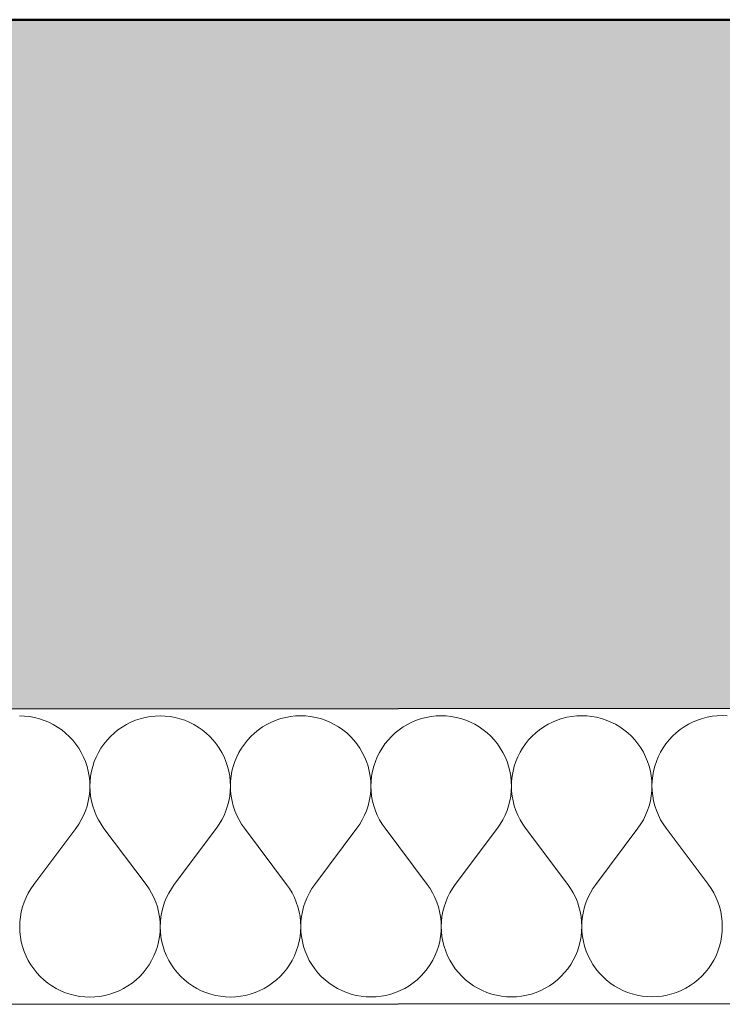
# Model space of a CAD drawing. Header units: millimetres. Extents: x -25972 to 4435, y -2839 to 20217.
# Tile 15 of 110: x -17333 to -16952, y 191 to 725. Entities that reach past the tile are written whole.
import ezdxf

# ---------------------------------------------------------------- set-up
doc = ezdxf.new("R2010")
doc.units = ezdxf.units.MM
doc.header["$MEASUREMENT"] = 0
doc.linetypes.add('Wipeout_Contour', pattern=[1000, 0, -1000])
for name, color, linetype in [('7._POHLED ZÁPADNÍ_2_3D prvky fasada nove', 7, 'Continuous'), ('7._POHLED ZÁPADNÍ_2_Konstrukce - nosné', 7, 'Continuous'), ('7._POHLED ZÁPADNÍ_2_Nové_Konstrukce - nosné', 7, 'Continuous'), ('7._POHLED ZÁPADNÍ_2_Nové_Výplně – Řezové', 7, 'Continuous'), ('7._POHLED ZÁPADNÍ_2_Výplně – Řezové', 7, 'Continuous')]:
    doc.layers.add(name, color=color, linetype=linetype)

# ---------------------------------------------------------------- blocks, each defined once
blk = doc.blocks.new('*X15', base_point=(-26263.07, -5016.56))
at = {"layer": '7._POHLED ZÁPADNÍ_2_Nové_Výplně – Řezové', "color": 21, "linetype": 'Continuous', "lineweight": 20, "true_color": 0xffaaaa}
for p, q in [((-17330.78, 347.33), (-17333.5, 347.43)), ((-17328.08, 347.04), (-17330.78, 347.33)), ((-17325.4, 346.56), (-17328.08, 347.04)), ((-17262.74, 347.07), (-17265.41, 346.59)), ((-17260.03, 347.37), (-17262.74, 347.07)), ((-17257.31, 347.46), (-17260.03, 347.37)), ((-17254.59, 347.37), (-17257.31, 347.46)), ((-17251.89, 347.08), (-17254.59, 347.37)), ((-17249.21, 346.6), (-17251.89, 347.08)), ((-17186.54, 347.11), (-17189.22, 346.63)), ((-17183.84, 347.4), (-17186.54, 347.11)), ((-17181.12, 347.5), (-17183.84, 347.4)), ((-17178.4, 347.41), (-17181.12, 347.5)), ((-17175.7, 347.12), (-17178.4, 347.41)), ((-17173.02, 346.63), (-17175.7, 347.12)), ((-17110.35, 347.15), (-17113.03, 346.66)), ((-17107.65, 347.44), (-17110.35, 347.15)), ((-17104.93, 347.54), (-17107.65, 347.44)), ((-17102.21, 347.44), (-17104.93, 347.54)), ((-17099.51, 347.15), (-17102.21, 347.44)), ((-17096.83, 346.67), (-17099.51, 347.15)), ((-17034.16, 347.18), (-17036.84, 346.7)), ((-17031.46, 347.48), (-17034.16, 347.18)), ((-17028.74, 347.57), (-17031.46, 347.48)), ((-17026.02, 347.48), (-17028.74, 347.57)), ((-17023.32, 347.19), (-17026.02, 347.48)), ((-17020.64, 346.71), (-17023.32, 347.19)), ((-16957.97, 347.22), (-16960.65, 346.74)), ((-16955.27, 347.51), (-16957.97, 347.22)), ((-16952.55, 347.61), (-16955.27, 347.51)), ((-16949.83, 347.52), (-16952.55, 347.61)), ((-17322.76, 345.89), (-17325.4, 346.56)), ((-17320.18, 345.03), (-17322.76, 345.89)), ((-17317.67, 343.99), (-17320.18, 345.03)), ((-17315.24, 342.77), (-17317.67, 343.99)), ((-17312.9, 341.39), (-17315.24, 342.77)), ((-17275.57, 342.79), (-17277.91, 341.4)), ((-17273.14, 344.01), (-17275.57, 342.79)), ((-17270.63, 345.05), (-17273.14, 344.01)), ((-17268.05, 345.92), (-17270.63, 345.05)), ((-17265.41, 346.59), (-17268.05, 345.92)), ((-17246.57, 345.93), (-17249.21, 346.6)), ((-17243.99, 345.07), (-17246.57, 345.93)), ((-17241.48, 344.03), (-17243.99, 345.07)), ((-17239.05, 342.81), (-17241.48, 344.03)), ((-17236.71, 341.42), (-17239.05, 342.81)), ((-17199.38, 342.83), (-17201.72, 341.44)), ((-17196.95, 344.05), (-17199.38, 342.83)), ((-17194.44, 345.09), (-17196.95, 344.05)), ((-17191.86, 345.95), (-17194.44, 345.09)), ((-17189.22, 346.63), (-17191.86, 345.95)), ((-17170.38, 345.96), (-17173.02, 346.63)), ((-17167.8, 345.1), (-17170.38, 345.96)), ((-17165.29, 344.06), (-17167.8, 345.1)), ((-17162.86, 342.85), (-17165.29, 344.06)), ((-17160.52, 341.46), (-17162.86, 342.85)), ((-17123.19, 342.87), (-17125.53, 341.48)), ((-17120.76, 344.08), (-17123.19, 342.87)), ((-17118.25, 345.13), (-17120.76, 344.08)), ((-17115.67, 345.99), (-17118.25, 345.13)), ((-17113.03, 346.66), (-17115.67, 345.99)), ((-17094.19, 346), (-17096.83, 346.67)), ((-17091.61, 345.14), (-17094.19, 346)), ((-17089.1, 344.1), (-17091.61, 345.14)), ((-17086.66, 342.88), (-17089.1, 344.1)), ((-17084.32, 341.5), (-17086.66, 342.88)), ((-17082.09, 339.94), (-17084.32, 341.5)), ((-17049.34, 341.51), (-17051.57, 339.96)), ((-17047, 342.9), (-17049.34, 341.51)), ((-17044.57, 344.12), (-17047, 342.9)), ((-17042.06, 345.16), (-17044.57, 344.12)), ((-17039.48, 346.02), (-17042.06, 345.16)), ((-17036.84, 346.7), (-17039.48, 346.02)), ((-17018, 346.04), (-17020.64, 346.71)), ((-17015.42, 345.18), (-17018, 346.04)), ((-17012.91, 344.14), (-17015.42, 345.18)), ((-17010.47, 342.92), (-17012.91, 344.14)), ((-17008.13, 341.53), (-17010.47, 342.92)), ((-17005.9, 339.98), (-17008.13, 341.53)), ((-16973.15, 341.55), (-16975.38, 340)), ((-16970.81, 342.94), (-16973.15, 341.55)), ((-16968.38, 344.16), (-16970.81, 342.94)), ((-16965.87, 345.2), (-16968.38, 344.16)), ((-16963.29, 346.06), (-16965.87, 345.2)), ((-16960.65, 346.74), (-16963.29, 346.06)), ((-17310.66, 339.83), (-17312.9, 341.39)), ((-17308.54, 338.13), (-17310.66, 339.83)), ((-17306.55, 336.27), (-17308.54, 338.13)), ((-17304.7, 334.28), (-17306.55, 336.27)), ((-17284.25, 336.29), (-17286.1, 334.29)), ((-17282.26, 338.14), (-17284.25, 336.29)), ((-17280.15, 339.85), (-17282.26, 338.14)), ((-17277.91, 341.4), (-17280.15, 339.85)), ((-17234.47, 339.87), (-17236.71, 341.42)), ((-17232.35, 338.16), (-17234.47, 339.87)), ((-17230.36, 336.31), (-17232.35, 338.16)), ((-17228.51, 334.32), (-17230.36, 336.31)), ((-17208.06, 336.32), (-17209.91, 334.33)), ((-17206.07, 338.18), (-17208.06, 336.32)), ((-17203.96, 339.89), (-17206.07, 338.18)), ((-17201.72, 341.44), (-17203.96, 339.89)), ((-17158.28, 339.91), (-17160.52, 341.46)), ((-17156.16, 338.2), (-17158.28, 339.91)), ((-17154.17, 336.35), (-17156.16, 338.2)), ((-17152.32, 334.36), (-17154.17, 336.35)), ((-17131.87, 336.36), (-17133.72, 334.37)), ((-17129.88, 338.21), (-17131.87, 336.36)), ((-17127.76, 339.92), (-17129.88, 338.21)), ((-17125.53, 341.48), (-17127.76, 339.92)), ((-17079.97, 338.24), (-17082.09, 339.94)), ((-17077.98, 336.38), (-17079.97, 338.24)), ((-17076.13, 334.39), (-17077.98, 336.38)), ((-17055.68, 336.4), (-17057.53, 334.4)), ((-17053.69, 338.25), (-17055.68, 336.4)), ((-17051.57, 339.96), (-17053.69, 338.25)), ((-17003.78, 338.27), (-17005.9, 339.98)), ((-17001.79, 336.42), (-17003.78, 338.27)), ((-16999.93, 334.43), (-17001.79, 336.42)), ((-16979.49, 336.43), (-16981.34, 334.44)), ((-16977.5, 338.29), (-16979.49, 336.43)), ((-16975.38, 340), (-16977.5, 338.29)), ((-17302.99, 332.17), (-17304.7, 334.28)), ((-17301.44, 329.93), (-17302.99, 332.17)), ((-17287.81, 332.17), (-17289.36, 329.94)), ((-17286.1, 334.29), (-17287.81, 332.17)), ((-17226.8, 332.2), (-17228.51, 334.32)), ((-17225.25, 329.97), (-17226.8, 332.2)), ((-17211.62, 332.21), (-17213.17, 329.97)), ((-17209.91, 334.33), (-17211.62, 332.21)), ((-17150.61, 332.24), (-17152.32, 334.36)), ((-17149.06, 330), (-17150.61, 332.24)), ((-17135.43, 332.25), (-17136.98, 330.01)), ((-17133.72, 334.37), (-17135.43, 332.25)), ((-17074.42, 332.28), (-17076.13, 334.39)), ((-17072.87, 330.04), (-17074.42, 332.28)), ((-17059.24, 332.28), (-17060.79, 330.05)), ((-17057.53, 334.4), (-17059.24, 332.28)), ((-16998.23, 332.31), (-16999.93, 334.43)), ((-16996.68, 330.08), (-16998.23, 332.31)), ((-16983.05, 332.32), (-16984.6, 330.08)), ((-16981.34, 334.44), (-16983.05, 332.32)), ((-17300.05, 327.59), (-17301.44, 329.93)), ((-17298.83, 325.16), (-17300.05, 327.59)), ((-17290.75, 327.6), (-17291.96, 325.16)), ((-17289.36, 329.94), (-17290.75, 327.6)), ((-17223.86, 327.63), (-17225.25, 329.97)), ((-17222.64, 325.2), (-17223.86, 327.63)), ((-17214.56, 327.63), (-17215.77, 325.2)), ((-17213.17, 329.97), (-17214.56, 327.63)), ((-17147.67, 327.66), (-17149.06, 330)), ((-17146.45, 325.23), (-17147.67, 327.66)), ((-17138.36, 327.67), (-17139.58, 325.24)), ((-17136.98, 330.01), (-17138.36, 327.67)), ((-17071.48, 327.7), (-17072.87, 330.04)), ((-17070.26, 325.27), (-17071.48, 327.7)), ((-17062.17, 327.71), (-17063.39, 325.27)), ((-17060.79, 330.05), (-17062.17, 327.71)), ((-16995.29, 327.74), (-16996.68, 330.08)), ((-16994.07, 325.31), (-16995.29, 327.74)), ((-16985.98, 327.74), (-16987.2, 325.31)), ((-16984.6, 330.08), (-16985.98, 327.74)), ((-17297.79, 322.65), (-17298.83, 325.16)), ((-17296.93, 320.06), (-17297.79, 322.65)), ((-17293, 322.65), (-17293.86, 320.07)), ((-17291.96, 325.16), (-17293, 322.65)), ((-17221.6, 322.68), (-17222.64, 325.2)), ((-17220.74, 320.1), (-17221.6, 322.68)), ((-17216.81, 322.68), (-17217.67, 320.1)), ((-17215.77, 325.2), (-17216.81, 322.68)), ((-17145.41, 322.72), (-17146.45, 325.23)), ((-17144.55, 320.14), (-17145.41, 322.72)), ((-17140.62, 322.72), (-17141.48, 320.14)), ((-17139.58, 325.24), (-17140.62, 322.72)), ((-17069.22, 322.76), (-17070.26, 325.27)), ((-17068.36, 320.17), (-17069.22, 322.76)), ((-17067.69, 317.54), (-17068.36, 320.17)), ((-17065.28, 320.18), (-17065.95, 317.54)), ((-17064.43, 322.76), (-17065.28, 320.18)), ((-17063.39, 325.27), (-17064.43, 322.76)), ((-16993.03, 322.79), (-16994.07, 325.31)), ((-16992.17, 320.21), (-16993.03, 322.79)), ((-16991.5, 317.57), (-16992.17, 320.21)), ((-16989.09, 320.21), (-16989.76, 317.58)), ((-16988.24, 322.79), (-16989.09, 320.21)), ((-16987.2, 325.31), (-16988.24, 322.79)), ((-17296.26, 317.43), (-17296.93, 320.06)), ((-17295.78, 314.75), (-17296.26, 317.43)), ((-17294.53, 317.43), (-17295.01, 314.75)), ((-17293.86, 320.07), (-17294.53, 317.43)), ((-17220.07, 317.46), (-17220.74, 320.1)), ((-17219.59, 314.79), (-17220.07, 317.46)), ((-17218.34, 317.47), (-17218.82, 314.79)), ((-17217.67, 320.1), (-17218.34, 317.47)), ((-17143.88, 317.5), (-17144.55, 320.14)), ((-17143.39, 314.82), (-17143.88, 317.5)), ((-17143.1, 312.12), (-17143.39, 314.82)), ((-17142.63, 314.82), (-17142.91, 312.12)), ((-17142.15, 317.5), (-17142.63, 314.82)), ((-17141.48, 320.14), (-17142.15, 317.5)), ((-17067.2, 314.86), (-17067.69, 317.54)), ((-17066.91, 312.16), (-17067.2, 314.86)), ((-17066.44, 314.86), (-17066.72, 312.16)), ((-17065.95, 317.54), (-17066.44, 314.86)), ((-16991.01, 314.9), (-16991.5, 317.57)), ((-16990.72, 312.19), (-16991.01, 314.9)), ((-16990.24, 314.9), (-16990.53, 312.19)), ((-16989.76, 317.58), (-16990.24, 314.9)), ((-17295.49, 312.05), (-17295.78, 314.75)), ((-17295.39, 309.33), (-17295.49, 312.05)), ((-17295.29, 312.05), (-17295.39, 309.33)), ((-17295.01, 314.75), (-17295.29, 312.05)), ((-17219.29, 312.08), (-17219.59, 314.79)), ((-17219.2, 309.36), (-17219.29, 312.08)), ((-17219.1, 312.08), (-17219.2, 309.36)), ((-17218.82, 314.79), (-17219.1, 312.08)), ((-17143.01, 309.4), (-17143.1, 312.12)), ((-17142.91, 312.12), (-17143.01, 309.4)), ((-17066.82, 309.44), (-17066.91, 312.16)), ((-17066.72, 312.16), (-17066.82, 309.44)), ((-16990.63, 309.47), (-16990.72, 312.19)), ((-16990.72, 306.75), (-16990.63, 309.47)), ((-16990.53, 312.19), (-16990.63, 309.47)), ((-16990.63, 309.47), (-16990.53, 306.75)), ((-17295.78, 303.9), (-17295.49, 306.61)), ((-17295.49, 306.61), (-17295.39, 309.33)), ((-17295.39, 309.33), (-17295.29, 306.61)), ((-17295.29, 306.61), (-17294.99, 303.9)), ((-17219.59, 303.94), (-17219.3, 306.64)), ((-17219.3, 306.64), (-17219.2, 309.36)), ((-17219.2, 309.36), (-17219.1, 306.64)), ((-17219.1, 306.64), (-17218.8, 303.94)), ((-17143.4, 303.98), (-17143.11, 306.68)), ((-17143.11, 306.68), (-17143.01, 309.4)), ((-17143.01, 309.4), (-17142.91, 306.68)), ((-17142.91, 306.68), (-17142.61, 303.98)), ((-17067.21, 304.01), (-17066.91, 306.72)), ((-17066.91, 306.72), (-17066.82, 309.44)), ((-17066.82, 309.44), (-17066.72, 306.72)), ((-17066.72, 306.72), (-17066.42, 304.01)), ((-16991.02, 304.05), (-16990.72, 306.75)), ((-16990.53, 306.75), (-16990.23, 304.05)), ((-17296.93, 298.59), (-17296.26, 301.23)), ((-17296.26, 301.23), (-17295.78, 303.9)), ((-17294.99, 303.9), (-17294.51, 301.23)), ((-17294.51, 301.23), (-17293.83, 298.59)), ((-17220.74, 298.63), (-17220.07, 301.26)), ((-17220.07, 301.26), (-17219.59, 303.94)), ((-17218.8, 303.94), (-17218.32, 301.26)), ((-17218.32, 301.26), (-17217.64, 298.63)), ((-17144.55, 298.66), (-17143.88, 301.3)), ((-17143.88, 301.3), (-17143.4, 303.98)), ((-17142.61, 303.98), (-17142.13, 301.3)), ((-17142.13, 301.3), (-17141.45, 298.66)), ((-17068.36, 298.7), (-17067.69, 301.34)), ((-17067.69, 301.34), (-17067.21, 304.01)), ((-17066.42, 304.01), (-17065.94, 301.34)), ((-17065.94, 301.34), (-17065.26, 298.7)), ((-16992.17, 298.74), (-16991.5, 301.37)), ((-16991.5, 301.37), (-16991.02, 304.05)), ((-16990.23, 304.05), (-16989.75, 301.37)), ((-16989.75, 301.37), (-16989.07, 298.74)), ((-17300.06, 291.06), (-17298.84, 293.5)), ((-17298.84, 293.5), (-17297.79, 296.01)), ((-17297.79, 296.01), (-17296.93, 298.59)), ((-17293.83, 298.59), (-17292.97, 296.01)), ((-17292.97, 296.01), (-17291.93, 293.5)), ((-17291.93, 293.5), (-17290.7, 291.07)), ((-17223.86, 291.1), (-17222.65, 293.53)), ((-17222.65, 293.53), (-17221.6, 296.05)), ((-17221.6, 296.05), (-17220.74, 298.63)), ((-17217.64, 298.63), (-17216.78, 296.05)), ((-17216.78, 296.05), (-17215.74, 293.54)), ((-17215.74, 293.54), (-17214.51, 291.1)), ((-17147.67, 291.14), (-17146.46, 293.57)), ((-17146.46, 293.57), (-17145.41, 296.08)), ((-17145.41, 296.08), (-17144.55, 298.66)), ((-17141.45, 298.66), (-17140.59, 296.08)), ((-17140.59, 296.08), (-17139.54, 293.57)), ((-17139.54, 293.57), (-17138.32, 291.14)), ((-17071.48, 291.17), (-17070.27, 293.61)), ((-17070.27, 293.61), (-17069.22, 296.12)), ((-17069.22, 296.12), (-17068.36, 298.7)), ((-17065.26, 298.7), (-17064.4, 296.12)), ((-17064.4, 296.12), (-17063.35, 293.61)), ((-17063.35, 293.61), (-17062.13, 291.18)), ((-16995.29, 291.21), (-16994.07, 293.64)), ((-16994.07, 293.64), (-16993.03, 296.16)), ((-16993.03, 296.16), (-16992.17, 298.74)), ((-16989.07, 298.74), (-16988.21, 296.16)), ((-16988.21, 296.16), (-16987.16, 293.65)), ((-16987.16, 293.65), (-16985.94, 291.21)), ((-17303, 286.49), (-17301.44, 288.72)), ((-17301.44, 288.72), (-17300.06, 291.06)), ((-17290.7, 291.07), (-17289.31, 288.73)), ((-17289.31, 288.73), (-17287.76, 286.5)), ((-17226.81, 286.53), (-17225.25, 288.76)), ((-17225.25, 288.76), (-17223.86, 291.1)), ((-17214.51, 291.1), (-17213.12, 288.77)), ((-17213.12, 288.77), (-17211.57, 286.53)), ((-17150.62, 286.56), (-17149.06, 288.8)), ((-17149.06, 288.8), (-17147.67, 291.14)), ((-17138.32, 291.14), (-17136.93, 288.8)), ((-17136.93, 288.8), (-17135.38, 286.57)), ((-17074.43, 286.6), (-17072.87, 288.83)), ((-17072.87, 288.83), (-17071.48, 291.17)), ((-17062.13, 291.18), (-17060.74, 288.84)), ((-17060.74, 288.84), (-17059.19, 286.61)), ((-16998.23, 286.64), (-16996.68, 288.87)), ((-16996.68, 288.87), (-16995.29, 291.21)), ((-16985.94, 291.21), (-16984.55, 288.88)), ((-16984.55, 288.88), (-16983, 286.64)), ((-17303, 286.49), (-17325.84, 256)), ((-17287.76, 286.5), (-17264.89, 256.03)), ((-17226.81, 286.53), (-17249.65, 256.04)), ((-17211.57, 286.53), (-17188.7, 256.07)), ((-17150.62, 286.56), (-17173.46, 256.08)), ((-17135.38, 286.57), (-17112.51, 256.11)), ((-17074.43, 286.6), (-17097.27, 256.11)), ((-17059.19, 286.61), (-17036.32, 256.14)), ((-16998.23, 286.64), (-17021.08, 256.15)), ((-16983, 286.64), (-16960.12, 256.18)), ((-17034.76, 253.91), (-17036.32, 256.14)), ((-17021.08, 256.15), (-17022.63, 253.92)), ((-16958.57, 253.95), (-16960.12, 256.18)), ((-17328.78, 251.43), (-17330, 249)), ((-17327.39, 253.77), (-17328.78, 251.43)), ((-17325.84, 256), (-17327.39, 253.77)), ((-17263.33, 253.8), (-17264.89, 256.03)), ((-17261.94, 251.46), (-17263.33, 253.8)), ((-17260.72, 249.03), (-17261.94, 251.46)), ((-17252.59, 251.47), (-17253.81, 249.03)), ((-17251.2, 253.81), (-17252.59, 251.47)), ((-17249.65, 256.04), (-17251.2, 253.81)), ((-17187.14, 253.84), (-17188.7, 256.07)), ((-17185.75, 251.5), (-17187.14, 253.84)), ((-17184.53, 249.07), (-17185.75, 251.5)), ((-17176.4, 251.5), (-17177.62, 249.07)), ((-17175.01, 253.84), (-17176.4, 251.5)), ((-17173.46, 256.08), (-17175.01, 253.84)), ((-17110.95, 253.87), (-17112.51, 256.11)), ((-17109.56, 251.54), (-17110.95, 253.87)), ((-17108.34, 249.1), (-17109.56, 251.54)), ((-17100.21, 251.54), (-17101.43, 249.11)), ((-17098.82, 253.88), (-17100.21, 251.54)), ((-17097.27, 256.11), (-17098.82, 253.88)), ((-17033.37, 251.57), (-17034.76, 253.91)), ((-17032.15, 249.14), (-17033.37, 251.57)), ((-17024.02, 251.58), (-17025.24, 249.14)), ((-17022.63, 253.92), (-17024.02, 251.58)), ((-16957.18, 251.61), (-16958.57, 253.95)), ((-16955.96, 249.18), (-16957.18, 251.61)), ((-17331.04, 246.48), (-17331.9, 243.9)), ((-17330, 249), (-17331.04, 246.48)), ((-17259.68, 246.52), (-17260.72, 249.03)), ((-17258.81, 243.94), (-17259.68, 246.52)), ((-17254.85, 246.52), (-17255.71, 243.94)), ((-17253.81, 249.03), (-17254.85, 246.52)), ((-17183.49, 246.56), (-17184.53, 249.07)), ((-17182.62, 243.98), (-17183.49, 246.56)), ((-17178.66, 246.56), (-17179.52, 243.98)), ((-17177.62, 249.07), (-17178.66, 246.56)), ((-17107.29, 246.59), (-17108.34, 249.1)), ((-17106.43, 244.01), (-17107.29, 246.59)), ((-17102.47, 246.59), (-17103.33, 244.01)), ((-17101.43, 249.11), (-17102.47, 246.59)), ((-17031.1, 246.63), (-17032.15, 249.14)), ((-17030.24, 244.05), (-17031.1, 246.63)), ((-17026.28, 246.63), (-17027.14, 244.05)), ((-17025.24, 249.14), (-17026.28, 246.63)), ((-16954.91, 246.67), (-16955.96, 249.18)), ((-16954.05, 244.08), (-16954.91, 246.67)), ((-17332.57, 241.27), (-17333.06, 238.59)), ((-17331.9, 243.9), (-17332.57, 241.27)), ((-17258.14, 241.3), (-17258.81, 243.94)), ((-17257.65, 238.63), (-17258.14, 241.3)), ((-17256.38, 241.3), (-17256.87, 238.63)), ((-17255.71, 243.94), (-17256.38, 241.3)), ((-17181.95, 241.34), (-17182.62, 243.98)), ((-17181.46, 238.66), (-17181.95, 241.34)), ((-17180.19, 241.34), (-17180.68, 238.66)), ((-17179.52, 243.98), (-17180.19, 241.34)), ((-17105.76, 241.38), (-17106.43, 244.01)), ((-17105.27, 238.7), (-17105.76, 241.38)), ((-17104, 241.38), (-17104.49, 238.7)), ((-17103.33, 244.01), (-17104, 241.38)), ((-17029.57, 241.41), (-17030.24, 244.05)), ((-17029.08, 238.74), (-17029.57, 241.41)), ((-17027.81, 241.41), (-17028.3, 238.74)), ((-17027.14, 244.05), (-17027.81, 241.41)), ((-16953.38, 241.45), (-16954.05, 244.08)), ((-16952.89, 238.77), (-16953.38, 241.45)), ((-17333.35, 235.89), (-17333.45, 233.17)), ((-17333.06, 238.59), (-17333.35, 235.89)), ((-17257.36, 235.92), (-17257.65, 238.63)), ((-17257.26, 233.2), (-17257.36, 235.92)), ((-17257.16, 235.92), (-17257.26, 233.2)), ((-17256.87, 238.63), (-17257.16, 235.92)), ((-17181.17, 235.96), (-17181.46, 238.66)), ((-17181.07, 233.24), (-17181.17, 235.96)), ((-17180.97, 235.96), (-17181.07, 233.24)), ((-17180.68, 238.66), (-17180.97, 235.96)), ((-17104.98, 236), (-17105.27, 238.7)), ((-17104.88, 233.28), (-17104.98, 236)), ((-17104.78, 236), (-17104.88, 233.28)), ((-17104.49, 238.7), (-17104.78, 236)), ((-17028.79, 236.03), (-17029.08, 238.74)), ((-17028.69, 233.31), (-17028.79, 236.03)), ((-17028.59, 236.03), (-17028.69, 233.31)), ((-17028.3, 238.74), (-17028.59, 236.03)), ((-16952.6, 236.07), (-16952.89, 238.77)), ((-16952.49, 233.35), (-16952.6, 236.07)), ((-17333.45, 233.17), (-17333.35, 230.45)), ((-17333.35, 230.45), (-17333.06, 227.74)), ((-17257.64, 227.78), (-17257.35, 230.48)), ((-17257.35, 230.48), (-17257.26, 233.2)), ((-17257.26, 233.2), (-17257.16, 230.48)), ((-17257.16, 230.48), (-17256.87, 227.78)), ((-17181.45, 227.82), (-17181.16, 230.52)), ((-17181.16, 230.52), (-17181.07, 233.24)), ((-17181.07, 233.24), (-17180.97, 230.52)), ((-17180.97, 230.52), (-17180.68, 227.82)), ((-17105.26, 227.85), (-17104.97, 230.56)), ((-17104.97, 230.56), (-17104.88, 233.28)), ((-17104.88, 233.28), (-17104.78, 230.56)), ((-17104.78, 230.56), (-17104.49, 227.85)), ((-17029.07, 227.89), (-17028.78, 230.59)), ((-17028.78, 230.59), (-17028.69, 233.31)), ((-17028.69, 233.31), (-17028.59, 230.59)), ((-17028.59, 230.59), (-17028.3, 227.89)), ((-16952.88, 227.93), (-16952.59, 230.63)), ((-16952.59, 230.63), (-16952.49, 233.35)), ((-17333.06, 227.74), (-17332.58, 225.07)), ((-17332.58, 225.07), (-17331.9, 222.43)), ((-17258.79, 222.46), (-17258.12, 225.1)), ((-17258.12, 225.1), (-17257.64, 227.78)), ((-17256.87, 227.78), (-17256.39, 225.1)), ((-17256.39, 225.1), (-17255.71, 222.47)), ((-17182.6, 222.5), (-17181.93, 225.14)), ((-17181.93, 225.14), (-17181.45, 227.82)), ((-17180.68, 227.82), (-17180.2, 225.14)), ((-17180.2, 225.14), (-17179.52, 222.5)), ((-17106.41, 222.54), (-17105.74, 225.17)), ((-17105.74, 225.17), (-17105.26, 227.85)), ((-17104.49, 227.85), (-17104.01, 225.18)), ((-17104.01, 225.18), (-17103.33, 222.54)), ((-17030.22, 222.57), (-17029.55, 225.21)), ((-17029.55, 225.21), (-17029.07, 227.89)), ((-17028.3, 227.89), (-17027.82, 225.21)), ((-17027.82, 225.21), (-17027.14, 222.58)), ((-16954.03, 222.61), (-16953.36, 225.25)), ((-16953.36, 225.25), (-16952.88, 227.93)), ((-17331.9, 222.43), (-17331.05, 219.85)), ((-17331.05, 219.85), (-17330, 217.33)), ((-17260.68, 217.37), (-17259.65, 219.88)), ((-17259.65, 219.88), (-17258.79, 222.46)), ((-17255.71, 222.47), (-17254.86, 219.88)), ((-17254.86, 219.88), (-17253.81, 217.37)), ((-17184.49, 217.4), (-17183.46, 219.92)), ((-17183.46, 219.92), (-17182.6, 222.5)), ((-17179.52, 222.5), (-17178.66, 219.92)), ((-17178.66, 219.92), (-17177.62, 217.41)), ((-17108.3, 217.44), (-17107.26, 219.96)), ((-17107.26, 219.96), (-17106.41, 222.54)), ((-17103.33, 222.54), (-17102.47, 219.96)), ((-17102.47, 219.96), (-17101.43, 217.44)), ((-17032.11, 217.48), (-17031.07, 219.99)), ((-17031.07, 219.99), (-17030.22, 222.57)), ((-17027.14, 222.58), (-17026.28, 219.99)), ((-17026.28, 219.99), (-17025.24, 217.48)), ((-16955.92, 217.51), (-16954.88, 220.03)), ((-16954.88, 220.03), (-16954.03, 222.61)), ((-17330, 217.33), (-17328.79, 214.9)), ((-17328.79, 214.9), (-17327.4, 212.56)), ((-17263.29, 212.59), (-17261.9, 214.93)), ((-17261.9, 214.93), (-17260.68, 217.37)), ((-17253.81, 217.37), (-17252.6, 214.94)), ((-17252.6, 214.94), (-17251.21, 212.6)), ((-17187.1, 212.63), (-17185.71, 214.97)), ((-17185.71, 214.97), (-17184.49, 217.4)), ((-17177.62, 217.41), (-17176.41, 214.98)), ((-17176.41, 214.98), (-17175.02, 212.64)), ((-17110.91, 212.67), (-17109.52, 215.01)), ((-17109.52, 215.01), (-17108.3, 217.44)), ((-17101.43, 217.44), (-17100.22, 215.01)), ((-17100.22, 215.01), (-17098.83, 212.67)), ((-17034.71, 212.7), (-17033.33, 215.04)), ((-17033.33, 215.04), (-17032.11, 217.48)), ((-17025.24, 217.48), (-17024.02, 215.05)), ((-17024.02, 215.05), (-17022.64, 212.71)), ((-16958.52, 212.74), (-16957.14, 215.08)), ((-16957.14, 215.08), (-16955.92, 217.51)), ((-17327.4, 212.56), (-17325.85, 210.33)), ((-17325.85, 210.33), (-17324.14, 208.21)), ((-17324.14, 208.21), (-17322.29, 206.22)), ((-17268.39, 206.24), (-17266.54, 208.24)), ((-17266.54, 208.24), (-17264.84, 210.36)), ((-17264.84, 210.36), (-17263.29, 212.59)), ((-17251.21, 212.6), (-17249.66, 210.36)), ((-17249.66, 210.36), (-17247.95, 208.25)), ((-17247.95, 208.25), (-17246.09, 206.26)), ((-17192.2, 206.28), (-17190.35, 208.27)), ((-17190.35, 208.27), (-17188.65, 210.39)), ((-17188.65, 210.39), (-17187.1, 212.63)), ((-17175.02, 212.64), (-17173.47, 210.4)), ((-17173.47, 210.4), (-17171.76, 208.28)), ((-17171.76, 208.28), (-17169.9, 206.29)), ((-17116.01, 206.32), (-17114.16, 208.31)), ((-17114.16, 208.31), (-17112.45, 210.43)), ((-17112.45, 210.43), (-17110.91, 212.67)), ((-17098.83, 212.67), (-17097.28, 210.44)), ((-17097.28, 210.44), (-17095.57, 208.32)), ((-17095.57, 208.32), (-17093.71, 206.33)), ((-17039.82, 206.35), (-17037.97, 208.35)), ((-17037.97, 208.35), (-17036.26, 210.47)), ((-17036.26, 210.47), (-17034.71, 212.7)), ((-17022.64, 212.71), (-17021.08, 210.47)), ((-17021.08, 210.47), (-17019.38, 208.36)), ((-17019.38, 208.36), (-17017.52, 206.37)), ((-16963.63, 206.39), (-16961.78, 208.38)), ((-16961.78, 208.38), (-16960.07, 210.5)), ((-16960.07, 210.5), (-16958.52, 212.74)), ((-17322.29, 206.22), (-17320.29, 204.37)), ((-17320.29, 204.37), (-17318.18, 202.66)), ((-17272.5, 202.68), (-17270.38, 204.39)), ((-17270.38, 204.39), (-17268.39, 206.24)), ((-17246.09, 206.26), (-17244.1, 204.4)), ((-17244.1, 204.4), (-17241.98, 202.7)), ((-17196.31, 202.72), (-17194.19, 204.43)), ((-17194.19, 204.43), (-17192.2, 206.28)), ((-17169.9, 206.29), (-17167.91, 204.44)), ((-17167.91, 204.44), (-17165.79, 202.73)), ((-17120.12, 202.75), (-17118, 204.46)), ((-17118, 204.46), (-17116.01, 206.32)), ((-17093.71, 206.33), (-17091.72, 204.48)), ((-17091.72, 204.48), (-17089.6, 202.77)), ((-17089.6, 202.77), (-17087.37, 201.22)), ((-17046.16, 201.24), (-17043.93, 202.79)), ((-17043.93, 202.79), (-17041.81, 204.5)), ((-17041.81, 204.5), (-17039.82, 206.35)), ((-17017.52, 206.37), (-17015.53, 204.51)), ((-17015.53, 204.51), (-17013.41, 202.81)), ((-17013.41, 202.81), (-17011.18, 201.25)), ((-16969.97, 201.27), (-16967.74, 202.83)), ((-16967.74, 202.83), (-16965.62, 204.54)), ((-16965.62, 204.54), (-16963.63, 206.39)), ((-17318.18, 202.66), (-17315.94, 201.11)), ((-17315.94, 201.11), (-17313.6, 199.72)), ((-17313.6, 199.72), (-17311.17, 198.5)), ((-17311.17, 198.5), (-17308.65, 197.46)), ((-17308.65, 197.46), (-17306.07, 196.6)), ((-17284.6, 196.62), (-17282.02, 197.48)), ((-17282.02, 197.48), (-17279.5, 198.52)), ((-17279.5, 198.52), (-17277.07, 199.74)), ((-17277.07, 199.74), (-17274.73, 201.13)), ((-17274.73, 201.13), (-17272.5, 202.68)), ((-17241.98, 202.7), (-17239.75, 201.14)), ((-17239.75, 201.14), (-17237.41, 199.76)), ((-17237.41, 199.76), (-17234.98, 198.54)), ((-17234.98, 198.54), (-17232.46, 197.5)), ((-17232.46, 197.5), (-17229.88, 196.64)), ((-17208.41, 196.65), (-17205.83, 197.51)), ((-17205.83, 197.51), (-17203.31, 198.56)), ((-17203.31, 198.56), (-17200.88, 199.77)), ((-17200.88, 199.77), (-17198.54, 201.16)), ((-17198.54, 201.16), (-17196.31, 202.72)), ((-17165.79, 202.73), (-17163.56, 201.18)), ((-17163.56, 201.18), (-17161.22, 199.79)), ((-17161.22, 199.79), (-17158.79, 198.58)), ((-17158.79, 198.58), (-17156.27, 197.54)), ((-17156.27, 197.54), (-17153.69, 196.68)), ((-17132.22, 196.69), (-17129.64, 197.55)), ((-17129.64, 197.55), (-17127.12, 198.59)), ((-17127.12, 198.59), (-17124.69, 199.81)), ((-17124.69, 199.81), (-17122.35, 201.2)), ((-17122.35, 201.2), (-17120.12, 202.75)), ((-17087.37, 201.22), (-17085.03, 199.83)), ((-17085.03, 199.83), (-17082.6, 198.61)), ((-17082.6, 198.61), (-17080.08, 197.57)), ((-17080.08, 197.57), (-17077.5, 196.71)), ((-17056.03, 196.72), (-17053.45, 197.59)), ((-17053.45, 197.59), (-17050.93, 198.63)), ((-17050.93, 198.63), (-17048.5, 199.85)), ((-17048.5, 199.85), (-17046.16, 201.24)), ((-17011.18, 201.25), (-17008.84, 199.87)), ((-17008.84, 199.87), (-17006.4, 198.65)), ((-17006.4, 198.65), (-17003.89, 197.61)), ((-17003.89, 197.61), (-17001.31, 196.75)), ((-16979.84, 196.76), (-16977.25, 197.62)), ((-16977.25, 197.62), (-16974.74, 198.66)), ((-16974.74, 198.66), (-16972.31, 199.88)), ((-16972.31, 199.88), (-16969.97, 201.27)), ((-17306.07, 196.6), (-17303.44, 195.93)), ((-17303.44, 195.93), (-17300.76, 195.45)), ((-17300.76, 195.45), (-17298.05, 195.16)), ((-17298.05, 195.16), (-17295.33, 195.07)), ((-17295.33, 195.07), (-17292.62, 195.16)), ((-17292.62, 195.16), (-17289.91, 195.46)), ((-17289.91, 195.46), (-17287.23, 195.94)), ((-17287.23, 195.94), (-17284.6, 196.62)), ((-17229.88, 196.64), (-17227.24, 195.97)), ((-17227.24, 195.97), (-17224.57, 195.49)), ((-17224.57, 195.49), (-17221.86, 195.2)), ((-17221.86, 195.2), (-17219.14, 195.1)), ((-17219.14, 195.1), (-17216.42, 195.2)), ((-17216.42, 195.2), (-17213.72, 195.49)), ((-17213.72, 195.49), (-17211.04, 195.98)), ((-17211.04, 195.98), (-17208.41, 196.65)), ((-17153.69, 196.68), (-17151.05, 196.01)), ((-17151.05, 196.01), (-17148.38, 195.52)), ((-17148.38, 195.52), (-17145.67, 195.23)), ((-17145.67, 195.23), (-17142.95, 195.14)), ((-17142.95, 195.14), (-17140.23, 195.24)), ((-17140.23, 195.24), (-17137.53, 195.53)), ((-17137.53, 195.53), (-17134.85, 196.01)), ((-17134.85, 196.01), (-17132.22, 196.69)), ((-17077.5, 196.71), (-17074.86, 196.04)), ((-17074.86, 196.04), (-17072.19, 195.56)), ((-17072.19, 195.56), (-17069.48, 195.27)), ((-17069.48, 195.27), (-17066.76, 195.18)), ((-17066.76, 195.18), (-17064.04, 195.27)), ((-17064.04, 195.27), (-17061.34, 195.57)), ((-17061.34, 195.57), (-17058.66, 196.05)), ((-17058.66, 196.05), (-17056.03, 196.72)), ((-17001.31, 196.75), (-16998.67, 196.08)), ((-16998.67, 196.08), (-16996, 195.6)), ((-16996, 195.6), (-16993.29, 195.31)), ((-16993.29, 195.31), (-16990.57, 195.21)), ((-16990.57, 195.21), (-16987.85, 195.31)), ((-16987.85, 195.31), (-16985.15, 195.6)), ((-16985.15, 195.6), (-16982.47, 196.09)), ((-16982.47, 196.09), (-16979.84, 196.76))]:
    blk.add_line(p, q, dxfattribs=at)

msp = doc.modelspace()

# ---------------------------------------------------------------- hatches: boundary and pattern name
at = {"layer": '7._POHLED ZÁPADNÍ_2_Výplně – Řezové', "linetype": 'Continuous', "lineweight": 13}
msp.add_hatch(color=254, dxfattribs=at).paths.add_polyline_path([(-16309.93, 724.73), (-17501.17, 724.73), (-17501.17, 349.73), (-16316.47, 349.73)])

# ---------------------------------------------------------------- linework, layer by layer
at = {"layer": '7._POHLED ZÁPADNÍ_2_Konstrukce - nosné', "color": 7, "linetype": 'Continuous', "lineweight": 50, "flags": 128}
for points in [[(-16309.93, 724.73), (-17501.17, 724.73)], [(-17501.17, 349.73), (-16016.42, 349.73)]]:
    msp.add_lwpolyline(points, dxfattribs=at)

# ---------------------------------------------------------------- next in the draw order: wipeouts: each hides what was drawn before it
at = {"color": 254, "linetype": 'Wipeout_Contour', "lineweight": 0, "ltscale": 84535.907147}
msp.add_wipeout([(-16009.96, 351.87), (-17501.24, 351.16), (-17501.24, 341.16), (-17501.17, 191.16), (-16009.88, 191.87)], dxfattribs=at).dxf.layer = '7._POHLED ZÁPADNÍ_2_Nové_Výplně – Řezové'

# ---------------------------------------------------------------- next in the draw order: linework, layer by layer
at = {"layer": '7._POHLED ZÁPADNÍ_2_Nové_Konstrukce - nosné', "color": 1, "linetype": 'Continuous', "lineweight": 25, "flags": 128}
for points in [[(-16009.96, 351.87), (-17501.24, 351.16)], [(-17501.17, 191.16), (-16009.88, 191.87)]]:
    msp.add_lwpolyline(points, dxfattribs=at)

# ---------------------------------------------------------------- next in the draw order: block references
at = {"layer": '7._POHLED ZÁPADNÍ_2_3D prvky fasada nove', "color": 9, "linetype": 'Continuous', "lineweight": 13}
msp.add_blockref('*X15', (-26263.07, -5016.56), dxfattribs=at)

doc.saveas('drawing.dxf')
